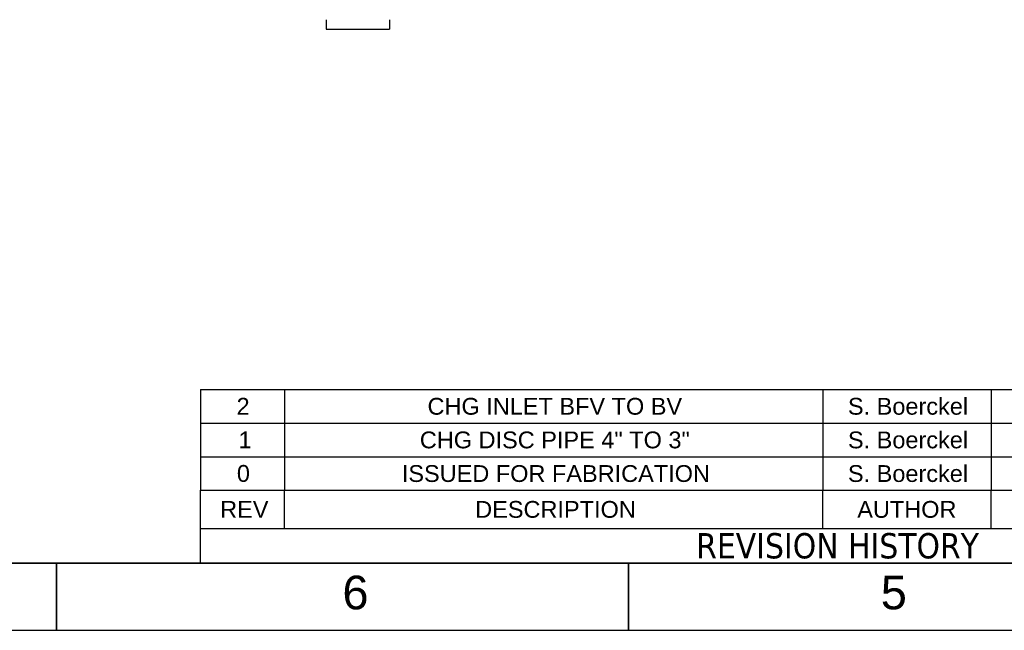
# Paper-space layout 'SHEET_3' of a CAD drawing. Header units: inches. Extents: x 3 to 360, y 8 to 227.
# Tile 16 of 117: x 88 to 166, y 8 to 56. Entities that reach past the tile are written whole.
import ezdxf

# ---------------------------------------------------------------- set-up
doc = ezdxf.new("R2010")
doc.units = ezdxf.units.IN
doc.header["$LTSCALE"] = 10.666667
doc.header["$MEASUREMENT"] = 0
doc.layers.get('0').update_dxf_attribs({"lineweight": 25})
doc.layers.get('DEFPOINTS').update_dxf_attribs({"lineweight": 25})
doc.layers.add('BORDER', color=7, linetype='Continuous', lineweight=25)
doc.layers.add('BORDER_TEXT', color=7, linetype='Continuous', lineweight=25)
doc.styles.add('Border_1', font='tahoma.ttf')
doc.styles.add('Current-ANSI', font='arial.ttf')
doc.styles.add('Text Style153', font='arial.ttf')

# ---------------------------------------------------------------- blocks, each defined once
blk = doc.blocks.new('Borders ProEnergy ANSI-D')
at = {"layer": 'BORDER', "lineweight": 35}
for p, q in [((33.25, 1.25), (0.75, 1.25)), ((8.5, 0.75), (8.5, 1.25)), ((12.75, 1.25), (12.75, 0.75))]:
    blk.add_line(p, q, dxfattribs=at)
at = {"layer": 'DEFPOINTS'}
blk.add_line((0.25, 0.75), (33.75, 0.75), dxfattribs=at)
at = {"layer": 'BORDER_TEXT', "style": 'Text Style153'}
for s, p in [('6', (10.625, 0.90625)), ('5', (14.625, 0.90625))]:
    blk.add_text(s, height=0.25, dxfattribs=at).set_placement(p)
blk = doc.blocks.new('REVISION HISTORY3')
at = {"layer": 'BORDER'}
for p, q in [((9.5694, 2.5411), (19.1944, 2.5411)), ((9.5694, 2.5411), (9.5694, 1.7911)), ((10.1944, 2.5411), (10.1944, 1.7911)), ((14.1944, 2.5411), (14.1944, 1.7911)), ((15.4444, 2.5411), (15.4444, 1.7911)), ((9.5694, 2.2911), (19.1944, 2.2911)), ((9.5694, 2.0411), (19.1944, 2.0411)), ((9.5694, 1.7911), (19.1944, 1.7911)), ((9.5694, 1.5081), (9.5694, 1.7911)), ((10.1944, 1.5081), (10.1944, 1.7911)), ((14.1944, 1.5081), (14.1944, 1.7911)), ((15.4444, 1.5081), (15.4444, 1.7911)), ((9.5694, 1.25), (9.5694, 1.5081)), ((9.5694, 1.5081), (19.1944, 1.5081)), ((9.5694, 1.25), (19.1944, 1.25))]:
    blk.add_line(p, q, dxfattribs=at)
at = {"layer": 'BORDER', "attachment_point": 7}
for s, insert, char_height, style in [('2', (9.8386, 2.3533), 0.125, 'Current-ANSI'), ('CHG INLET BFV TO BV', (11.2573, 2.3514), 0.125, 'Current-ANSI'), ('S. Boerckel', (14.3811, 2.3514), 0.125, 'Current-ANSI'), ('CHG DISC PIPE 4" TO 3"', (11.2001, 2.1014), 0.125, 'Current-ANSI'), ('S. Boerckel', (14.3811, 2.1014), 0.125, 'Current-ANSI'), ('1', (9.8532, 2.1033), 0.125, 'Current-ANSI'), ('0', (9.8409, 1.8523), 0.125, 'Current-ANSI'), ('ISSUED FOR FABRICATION', (11.0663, 1.8514), 0.125, 'Current-ANSI'), ('S. Boerckel', (14.3811, 1.8514), 0.125, 'Current-ANSI'), ('REV', (9.7167, 1.5871), 0.125, 'Current-ANSI'), ('DESCRIPTION', (11.6116, 1.5849), 0.125, 'Current-ANSI'), ('AUTHOR', (14.4504, 1.5849), 0.125, 'Current-ANSI'), ('REVISION HISTORY', (13.2535, 1.2811), 0.188, 'Border_1')]:
    blk.add_mtext(s, dxfattribs=dict(at, insert=insert, char_height=char_height, style=style))

psp = doc.layouts.new('SHEET_3')

# ---------------------------------------------------------------- linework, layer by layer
for p, q in [((112.054, 56.427), (112.054, 55.677)), ((117.054, 56.427), (117.054, 55.677)), ((112.054, 55.677), (117.054, 55.677))]:
    psp.add_line(p, q)

# ---------------------------------------------------------------- block references
at = {"xscale": 10.66666666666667, "yscale": 10.66666666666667, "zscale": 10.66666666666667}
psp.add_blockref('Borders ProEnergy ANSI-D', (0, 0), dxfattribs=at)
at = {"layer": 'BORDER', "xscale": 10.66666666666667, "yscale": 10.66666666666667, "zscale": 10.66666666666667}
psp.add_blockref('REVISION HISTORY3', (0, 0), dxfattribs=at)

doc.saveas('drawing.dxf')
